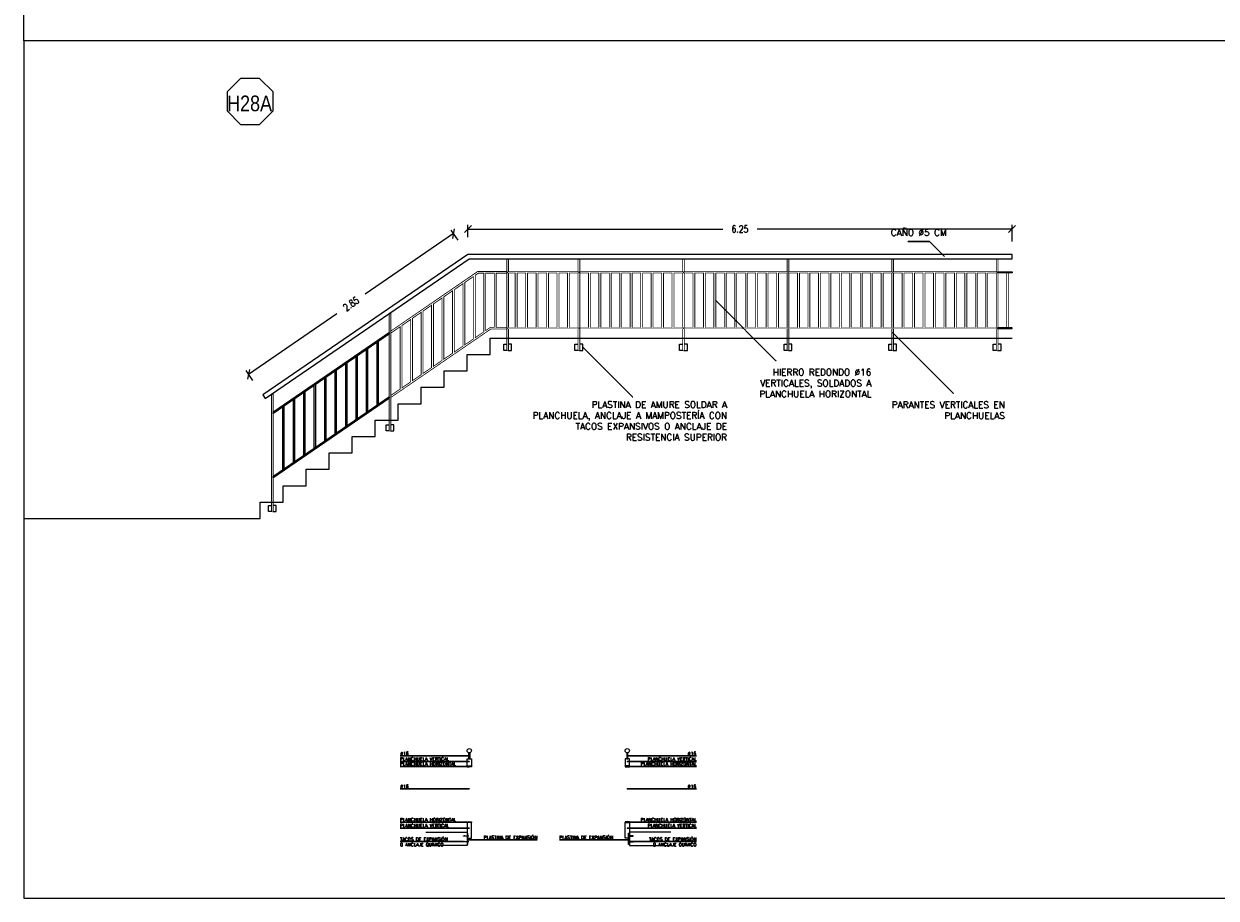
# Model space of a CAD drawing. Header units: millimetres. Extents: x -46 to 202, y -126 to 39.
# Tile 2 of 32: x -42 to -28, y -115 to -104. Entities that reach past the tile are written whole.
import ezdxf
from ezdxf.enums import TextEntityAlignment as Align

# ---------------------------------------------------------------- set-up
doc = ezdxf.new("R2010")
doc.units = ezdxf.units.MM
doc.header["$LTSCALE"] = 0.01
doc.set_wipeout_variables(frame=1)
doc.layers.add('0 AUX', color=56, linetype='Continuous', plot=False)
for name, color, linetype in [('A MURO', 1, 'Continuous'), ('A PROYECCION', 8, 'Continuous'), ('TXT', 3, 'Continuous'), ('TXT COTA', 3, 'Continuous')]:
    doc.layers.add(name, color=color, linetype=linetype)
doc.styles.add('arial narrow', font='ARIALN.TTF', dxfattribs={"height": 0.0025})
doc.styles.add('ESC20', font='romans.shx', dxfattribs={"height": 0.03})
doc.styles.add('SaAS simplex', font='simplex.shx', dxfattribs={"width": 0.8})
doc.dimstyles.new('COTAS 125', dxfattribs={"dimscale": 0.01, "dimtxt": 15, "dimasz": 8, "dimexe": 5, "dimexo": 20, "dimgap": 10, "dimtad": 0, "dimzin": 9, "dimdsep": 46, "dimtxsty": 'SaAS simplex', "dimblk": 'OBLIQUE', "dimcen": 0, "dimclrd": 8, "dimclre": 8, "dimclrt": 256, "dimadec": 1, "dimazin": 0, "dimtfac": 1, "dimtmove": 2, "dimatfit": 3, "dimldrblk": 'OBLIQUE', "dimfxl": 10, "dimlwd": -1, "dimlwe": -1, "dimarcsym": 0})
doc.dimstyles.new('COTAS 75', dxfattribs={"dimscale": 0.01, "dimtxt": 8, "dimasz": 8, "dimexe": 5, "dimexo": 20, "dimgap": 10, "dimtad": 0, "dimzin": 9, "dimdsep": 46, "dimtxsty": 'SaAS simplex', "dimblk": 'OBLIQUE', "dimcen": 0, "dimclrd": 8, "dimclre": 8, "dimclrt": 256, "dimadec": 1, "dimazin": 0, "dimtfac": 1, "dimtmove": 2, "dimatfit": 3, "dimldrblk": 'OBLIQUE', "dimfxl": 10, "dimlwd": -1, "dimlwe": -1, "dimarcsym": 0})
pattern_1 = [(0, (-252.349, -253.71), (0, 6.985), [5.08, -1.905]), (90, (-252.349, -253.71), (-6.985, 4e-16), [5.08, -1.905])]

# ---------------------------------------------------------------- blocks, each defined once
blk = doc.blocks.new('_Oblique')
at = {"layer": 'TXT COTA', "color": 0, "lineweight": -2}
blk.add_line((-0.5, -0.5), (0.5, 0.5), dxfattribs=at)
blk = doc.blocks.new('TACO')
at = {"true_color": 0xffffff}
h = blk.add_hatch(dxfattribs=at)
h.set_pattern_fill('ANGLE')
h.set_pattern_definition([(0, (0.0025, 0.0275), (0, 6.985), [5.08, -1.905]), (90, (0.0025, 0.0275), (-6.985, 4e-16), [5.08, -1.905])])
h.paths.add_polyline_path([(217.615, 139.926), (217.603, 139.928), (217.606, 139.927), (217.565, 139.927), (217.565, 139.924), (217.615, 139.924)], flags=17)
h.paths.add_polyline_path([(217.562, 139.93), (217.562, 139.92), (217.565, 139.92), (217.565, 139.93)])
edge = h.paths.add_edge_path()
edge.add_line((217.565, 139.924), (217.615, 139.924))
edge.add_line((217.615, 139.924), (217.615, 139.926))
edge.add_line((217.615, 139.926), (217.603, 139.928))
edge.add_line((217.603, 139.928), (217.606, 139.927))
edge.add_line((217.606, 139.927), (217.565, 139.927))
at = {"color": 252}
for points in [[(217.562, 139.93), (217.562, 139.92), (217.565, 139.92), (217.565, 139.93), (217.562, 139.93), (217.562, 139.92)], [(217.565, 139.924), (217.615, 139.924), (217.615, 139.926), (217.603, 139.928), (217.606, 139.927), (217.565, 139.927)]]:
    blk.add_lwpolyline(points, dxfattribs=at)
blk = doc.blocks.new('tipo herreria')
blk.add_lwpolyline([(-0.0729, 0.176), (-0.176, 0.0729), (-0.176, -0.0729), (-0.0729, -0.176), (0.0729, -0.176), (0.176, -0.0729), (0.176, 0.0729), (0.0729, 0.176)], close=True)
at = {"color": 0, "style": 'arial narrow'}
blk.add_attdef('33', text='', height=0.12, dxfattribs=at).set_placement((0, -0.075), align=Align.MIDDLE_CENTER)
blk = doc.blocks.new('parante vertical')
at = {"color": 6}
blk.add_lwpolyline([(-1.07, -0.005), (-0.02, -0.005), (-0.02, 0.005), (-1.07, 0.005)], close=True, dxfattribs=at)
at = {"color": 252}
for points in [[(-0.02, 0.005), (-0.02, 0.045), (-0.09, 0.045), (-0.09, 0.005)], [(-0.02, -0.005), (-0.02, -0.045), (-0.09, -0.045), (-0.09, -0.005)]]:
    blk.add_lwpolyline(points, close=True, dxfattribs=at)
at = {"color": 6}
blk.add_wipeout([(-1.07, -0.005), (-0.02, -0.005), (-0.02, 0.005), (-1.07, 0.005)], dxfattribs=at)
blk = doc.blocks.new('parante vertical tramo inclinado')
at = {"color": 6}
blk.add_lwpolyline([(-1.351, -0.005), (0.005, -0.005), (0.005, 0.005), (-1.344, 0.005)], close=True, dxfattribs=at)
at = {"color": 252}
for points in [[(0.005, 0.005), (0.005, 0.045), (-0.065, 0.045), (-0.065, 0.005)], [(0.005, -0.005), (0.005, -0.045), (-0.065, -0.045), (-0.065, -0.005)]]:
    blk.add_lwpolyline(points, close=True, dxfattribs=at)
at = {"color": 6}
blk.add_wipeout([(-1.351, -0.005), (0.005, -0.005), (0.005, 0.005), (-1.344, 0.005)], dxfattribs=at)
blk = doc.blocks.new('*D1067')
at = {"layer": 'Defpoints', "color": 0, "transparency": 16777216}
for p in [(-36.631, -106.85), (-36.631, -107.141), (-30.386, -107.191)]:
    blk.add_point(p, dxfattribs=at)
at = {"layer": 'TXT COTA', "color": 8, "transparency": 16777216}
for p, q in [((-36.631, -106.941), (-36.631, -106.8)), ((-36.631, -106.85), (-33.706, -106.85)), ((-30.386, -106.85), (-33.311, -106.85)), ((-30.386, -106.991), (-30.386, -106.8))]:
    blk.add_line(p, q, dxfattribs=at)
at = {"layer": 'TXT COTA', "color": 8, "transparency": 16777216, "xscale": 0.08, "yscale": 0.08, "zscale": 0.08, "rotation": 180}
blk.add_blockref('_Oblique', (-36.631, -106.85), dxfattribs=at)
at = {"layer": 'TXT COTA', "color": 8, "transparency": 16777216, "xscale": 0.08, "yscale": 0.08, "zscale": 0.08}
blk.add_blockref('_Oblique', (-30.386, -106.85), dxfattribs=at)
at = {"layer": 'TXT COTA', "transparency": 16777216, "insert": (-33.509, -106.85), "char_height": 0.08, "attachment_point": 5, "style": 'SaAS simplex'}
blk.add_mtext('6.25', dxfattribs=at)
blk = doc.blocks.new('*D1068')
at = {"layer": 'Defpoints', "color": 0, "transparency": 16777216}
for p in [(-36.631, -107.141), (-39.148, -108.515), (-38.984, -108.753)]:
    blk.add_point(p, dxfattribs=at)
at = {"layer": 'TXT COTA', "color": 8, "transparency": 16777216}
for p, q in [((-36.795, -106.902), (-37.808, -107.597)), ((-36.744, -106.976), (-36.823, -106.861)), ((-39.148, -108.515), (-38.134, -107.82)), ((-39.097, -108.588), (-39.176, -108.473))]:
    blk.add_line(p, q, dxfattribs=at)
at = {"layer": 'TXT COTA', "color": 8, "transparency": 16777216, "xscale": 0.08, "yscale": 0.08, "zscale": 0.08}
for p, rotation in [((-36.795, -106.902), 34.418364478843), ((-39.148, -108.515), 214.418364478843)]:
    blk.add_blockref('_Oblique', p, dxfattribs=dict(at, rotation=rotation))
at = {"layer": 'TXT COTA', "transparency": 16777216, "insert": (-37.971, -107.708), "char_height": 0.08, "attachment_point": 5, "rotation": 34.4184, "style": 'SaAS simplex'}
blk.add_mtext('2.85', dxfattribs=at)

msp = doc.modelspace()

# ---------------------------------------------------------------- hatches: boundary and pattern name
at = {"layer": 'A MURO'}
h = msp.add_hatch(dxfattribs=at)
h.set_pattern_fill('ANGLE', color=252)
h.set_pattern_definition(pattern_1)
h.paths.add_polyline_path([(-36.59, -113.009), (-36.59, -113.019), (-36.64, -113.019), (-36.64, -113.009)])
edge = h.paths.add_edge_path()
edge.add_arc((-36.615, -112.834), 0.025, 180, 540, ccw=False)
h.paths.add_polyline_path([(-36.59, -113.649), (-36.59, -113.659), (-36.64, -113.659), (-36.64, -113.649)])
h.paths.add_polyline_path([(-36.64, -113.769), (-37.114, -113.769), (-37.114, -113.92), (-36.64, -113.92)])
h = msp.add_hatch(dxfattribs=at)
h.set_pattern_fill('ANGLE', color=252)
h.set_pattern_definition(pattern_1)
h.paths.add_polyline_path([(-34.827, -113.009), (-34.827, -113.019), (-34.777, -113.019), (-34.777, -113.009)])
edge = h.paths.add_edge_path()
edge.add_arc((-34.802, -112.834), 0.025, 0, 360)
h.paths.add_polyline_path([(-34.827, -113.649), (-34.827, -113.659), (-34.777, -113.659), (-34.777, -113.649)])
h.paths.add_polyline_path([(-34.777, -113.769), (-34.303, -113.769), (-34.303, -113.92), (-34.777, -113.92)])

# ---------------------------------------------------------------- linework, layer by layer
at = {"color": 2}
for points in [[(-36.179, -107.341), (-36.516, -107.341), (-37.519, -108.028), (-37.519, -108.04), (-36.513, -107.351), (-36.179, -107.351)], [(-36.179, -107.981), (-36.371, -107.981), (-37.519, -108.767), (-37.519, -108.779), (-36.368, -107.991), (-36.179, -107.991)]]:
    msp.add_lwpolyline(points, close=True, dxfattribs=at)
at = {"color": 6}
for points in [[(-36.61, -112.859), (-36.61, -112.929), (-36.62, -112.929), (-36.62, -112.859)], [(-34.807, -112.859), (-34.807, -112.929), (-34.797, -112.929), (-34.797, -112.859)]]:
    msp.add_lwpolyline(points, close=True, dxfattribs=at)
at = {"color": 252}
for points in [[(-36.64, -113.879), (-36.64, -113.909), (-36.63, -113.909), (-36.63, -113.78), (-36.64, -113.78), (-36.64, -113.81)], [(-36.64, -113.814), (-36.64, -113.839)], [(-36.64, -113.814), (-36.64, -113.875)], [(-34.777, -113.879), (-34.777, -113.909), (-34.787, -113.909), (-34.787, -113.78), (-34.777, -113.78), (-34.777, -113.81)], [(-34.777, -113.814), (-34.777, -113.839)], [(-34.777, -113.814), (-34.777, -113.875)]]:
    msp.add_lwpolyline(points, dxfattribs=at)
at = {"color": 2}
for centre in [(-36.615, -112.834), (-34.802, -112.834)]:
    msp.add_circle(centre, 0.025, dxfattribs=at)
at = {"layer": '0 AUX'}
msp.add_lwpolyline([(-41.726, -94.859), (2.29, -94.859), (2.29, -104.692), (-41.726, -104.692)], close=True, dxfattribs=at)
at = {"layer": 'A MURO'}
for points in [[(-37.114, -113.769), (-36.64, -113.769), (-36.64, -113.81)], [(-36.64, -113.814), (-36.64, -113.875)], [(-34.303, -113.769), (-34.777, -113.769), (-34.777, -113.81)], [(-34.777, -113.814), (-34.777, -113.875)], [(-36.64, -113.879), (-36.64, -113.92), (-37.114, -113.92)], [(-34.777, -113.879), (-34.777, -113.92), (-34.303, -113.92)]]:
    msp.add_lwpolyline(points, dxfattribs=at)
at = {"layer": 'A PROYECCION'}
for points in [[(-36.551, -107.377), (-36.551, -108.104), (-36.563, -108.112), (-36.563, -107.385)], [(-36.431, -107.351), (-36.431, -108.022), (-36.443, -108.03), (-36.443, -107.351)], [(-36.311, -107.351), (-36.311, -107.981), (-36.323, -107.981), (-36.323, -107.351)], [(-35.951, -107.351), (-35.951, -107.981), (-35.963, -107.981), (-35.963, -107.351)], [(-35.831, -107.351), (-35.831, -107.981), (-35.843, -107.981), (-35.843, -107.351)], [(-35.711, -107.351), (-35.711, -107.981), (-35.723, -107.981), (-35.723, -107.351)], [(-35.591, -107.351), (-35.591, -107.981), (-35.603, -107.981), (-35.603, -107.351)], [(-35.471, -107.351), (-35.471, -107.981), (-35.483, -107.981), (-35.483, -107.351)], [(-35.231, -107.351), (-35.231, -107.981), (-35.243, -107.981), (-35.243, -107.351)], [(-35.111, -107.351), (-35.111, -107.981), (-35.123, -107.981), (-35.123, -107.351)], [(-34.991, -107.351), (-34.991, -107.981), (-35.003, -107.981), (-35.003, -107.351)], [(-34.871, -107.351), (-34.871, -107.981), (-34.883, -107.981), (-34.883, -107.351)], [(-34.751, -107.351), (-34.751, -107.981), (-34.763, -107.981), (-34.763, -107.351)], [(-34.631, -107.351), (-34.631, -107.981), (-34.643, -107.981), (-34.643, -107.351)], [(-34.511, -107.351), (-34.511, -107.981), (-34.523, -107.981), (-34.523, -107.351)], [(-34.391, -107.351), (-34.391, -107.981), (-34.403, -107.981), (-34.403, -107.351)], [(-34.271, -107.351), (-34.271, -107.981), (-34.283, -107.981), (-34.283, -107.351)], [(-34.031, -107.351), (-34.031, -107.981), (-34.043, -107.981), (-34.043, -107.351)], [(-33.911, -107.351), (-33.911, -107.981), (-33.923, -107.981), (-33.923, -107.351)], [(-33.791, -107.351), (-33.791, -107.981), (-33.803, -107.981), (-33.803, -107.351)], [(-33.671, -107.351), (-33.671, -107.981), (-33.683, -107.981), (-33.683, -107.351)], [(-33.551, -107.351), (-33.551, -107.981), (-33.563, -107.981), (-33.563, -107.351)], [(-33.431, -107.351), (-33.431, -107.981), (-33.443, -107.981), (-33.443, -107.351)], [(-33.311, -107.351), (-33.311, -107.981), (-33.323, -107.981), (-33.323, -107.351)], [(-33.191, -107.351), (-33.191, -107.981), (-33.203, -107.981), (-33.203, -107.351)], [(-33.071, -107.351), (-33.071, -107.981), (-33.083, -107.981), (-33.083, -107.351)], [(-32.831, -107.351), (-32.831, -107.981), (-32.843, -107.981), (-32.843, -107.351)], [(-32.711, -107.351), (-32.711, -107.981), (-32.723, -107.981), (-32.723, -107.351)], [(-32.591, -107.351), (-32.591, -107.981), (-32.603, -107.981), (-32.603, -107.351)], [(-32.471, -107.351), (-32.471, -107.981), (-32.483, -107.981), (-32.483, -107.351)], [(-32.351, -107.351), (-32.351, -107.981), (-32.363, -107.981), (-32.363, -107.351)], [(-32.231, -107.351), (-32.231, -107.981), (-32.243, -107.981), (-32.243, -107.351)], [(-32.111, -107.351), (-32.111, -107.981), (-32.123, -107.981), (-32.123, -107.351)], [(-31.991, -107.351), (-31.991, -107.981), (-32.003, -107.981), (-32.003, -107.351)], [(-31.871, -107.351), (-31.871, -107.981), (-31.883, -107.981), (-31.883, -107.351)], [(-31.631, -107.351), (-31.631, -107.981), (-31.643, -107.981), (-31.643, -107.351)], [(-31.511, -107.351), (-31.511, -107.981), (-31.523, -107.981), (-31.523, -107.351)], [(-31.391, -107.351), (-31.391, -107.981), (-31.403, -107.981), (-31.403, -107.351)], [(-31.271, -107.351), (-31.271, -107.981), (-31.283, -107.981), (-31.283, -107.351)], [(-31.151, -107.351), (-31.151, -107.981), (-31.163, -107.981), (-31.163, -107.351)], [(-31.031, -107.351), (-31.031, -107.981), (-31.043, -107.981), (-31.043, -107.351)], [(-30.911, -107.351), (-30.911, -107.981), (-30.923, -107.981), (-30.923, -107.351)], [(-30.791, -107.351), (-30.791, -107.981), (-30.803, -107.981), (-30.803, -107.351)], [(-30.671, -107.351), (-30.671, -107.981), (-30.683, -107.981), (-30.683, -107.351)], [(-30.431, -107.351), (-30.431, -107.981), (-30.443, -107.981), (-30.443, -107.351)], [(-36.671, -107.459), (-36.671, -108.186), (-36.683, -108.195), (-36.683, -107.467)], [(-36.911, -107.623), (-36.911, -108.351), (-36.923, -108.359), (-36.923, -107.632)], [(-36.791, -107.541), (-36.791, -108.269), (-36.803, -108.277), (-36.803, -107.549)], [(-37.151, -107.788), (-37.151, -108.515), (-37.163, -108.523), (-37.163, -107.796)], [(-37.031, -107.706), (-37.031, -108.433), (-37.043, -108.441), (-37.043, -107.714)], [(-37.271, -107.87), (-37.271, -108.597), (-37.283, -108.606), (-37.283, -107.878)], [(-37.391, -107.952), (-37.391, -108.68), (-37.403, -108.688), (-37.403, -107.961)], [(-37.661, -108.137), (-37.661, -108.865), (-37.673, -108.873), (-37.673, -108.146)], [(-37.901, -108.302), (-37.901, -109.029), (-37.913, -109.037), (-37.913, -108.31)], [(-37.781, -108.22), (-37.781, -108.947), (-37.793, -108.955), (-37.793, -108.228)], [(-38.141, -108.466), (-38.141, -109.194), (-38.153, -109.202), (-38.153, -108.474)], [(-38.021, -108.384), (-38.021, -109.111), (-38.033, -109.12), (-38.033, -108.392)], [(-38.261, -108.548), (-38.261, -109.276), (-38.273, -109.284), (-38.273, -108.557)], [(-38.501, -108.713), (-38.501, -109.44), (-38.513, -109.448), (-38.513, -108.721)], [(-38.381, -108.631), (-38.381, -109.358), (-38.393, -109.366), (-38.393, -108.639)], [(-38.741, -108.877), (-38.741, -109.605), (-38.753, -109.613), (-38.753, -108.886)], [(-38.621, -108.795), (-38.621, -109.522), (-38.633, -109.531), (-38.633, -108.803)]]:
    msp.add_lwpolyline(points, close=True, dxfattribs=at)
at = {"layer": 'TXT', "extrusion": (0, 0, -1)}
msp.add_line((-36.631, -107.141), (-36.631, -107.141), dxfattribs=at)
at = {"layer": 'TXT COTA', "color": 1}
msp.add_lwpolyline([(-31.334, -106.992), (-31.16, -107.166)], dxfattribs=at)

# ---------------------------------------------------------------- block references
at = {"layer": 'A MURO', "xscale": -1}
for p in [(180.934, -253.737), (180.934, -253.802)]:
    msp.add_blockref('TACO', p, dxfattribs=at)
at = {"layer": 'A MURO'}
for p in [(-252.351, -253.737), (-252.351, -253.802)]:
    msp.add_blockref('TACO', p, dxfattribs=at)
at = {"layer": 'TXT'}
ref = msp.add_blockref('tipo herreria', (-39.13, -105.385), dxfattribs=dict(at, xscale=1.5, yscale=1.5, zscale=1.5))
ref.add_attrib('33', 'H28A', dxfattribs={"layer": '0', "color": 0, "height": 0.18, "style": 'arial narrow'}).set_placement((-39.136, -105.498), align=Align.CENTER)

# ---------------------------------------------------------------- texts
at = {"layer": 'TXT COTA', "ltscale": 0.025, "style": 'ESC20'}
for s, insert, char_height, width, attachment_point in [('CAÑO ∅5 CM', (-31.137, -106.853), 0.0748, 1.58218, 3), ('HIERRO REDONDO ∅16 VERTICALES, SOLDADOS A PLANCHUELA HORIZONTAL', (-32.001, -108.455), 0.0748, 1.58218, 3), ('PLASTINA DE AMURE SOLDAR A PLANCHUELA, ANCLAJE A MAMPOSTERÍA CON TACOS EXPANSIVOS O ANCLAJE DE RESISTENCIA SUPERIOR', (-33.657, -108.826), 0.0748, 2.42963, 3), ('PARANTES VERTICALES EN PLANCHUELAS', (-30.468, -108.828), 0.0748, 1.58218, 3), ('%%C16', (-37.406, -112.884), 0.0374, 1.58218, 7), ('%%C16', (-34.011, -112.884), 0.0374, 1.58218, 9), ('PLANCHUELA VERTICAL', (-37.41, -112.948), 0.0374, 1.58218, 7), ('PLANCHUELA HORIZONTAL', (-37.41, -113.004), 0.0374, 1.58218, 7), ('PLANCHUELA HORIZONTAL', (-34.007, -113.004), 0.0374, 1.58218, 9), ('PLANCHUELA VERTICAL', (-34.007, -112.948), 0.0374, 1.58218, 9), ('%%C16', (-37.406, -113.261), 0.0374, 1.58218, 7), ('%%C16', (-34.011, -113.261), 0.0374, 1.58218, 9), ('PLANCHUELA HORIZONTAL', (-37.41, -113.644), 0.0374, 1.58218, 7), ('PLANCHUELA VERTICAL', (-37.41, -113.712), 0.0374, 1.58218, 7), ('PLANCHUELA HORIZONTAL', (-34.007, -113.644), 0.0374, 1.58218, 9), ('PLANCHUELA VERTICAL', (-34.007, -113.712), 0.0374, 1.58218, 9), ('TACOS DE EXPANSIÓN O ANCLAJE QUÍMICO', (-37.41, -113.934), 0.0374, 0.61884, 7), ('PLASTINA DE EXPANSIÓN ', (-35.835, -113.848), 0.0374, 1.58218, 9), ('PLASTINA DE EXPANSIÓN ', (-35.582, -113.848), 0.0374, 1.58218, 7), ('TACOS DE EXPANSIÓN O ANCLAJE QUÍMICO', (-34.007, -113.934), 0.0374, 0.61884, 9)]:
    msp.add_mtext(s, dxfattribs=dict(at, insert=insert, char_height=char_height, width=width, attachment_point=attachment_point))

# ---------------------------------------------------------------- leaders
at = {"layer": 'TXT COTA', "color": 1}
for points in [[(-31.579, -106.992), (-31.334, -106.992), (-31.579, -106.992)], [(-36.615, -112.894), (-37.408, -112.894), (-36.615, -112.894)], [(-34.802, -112.894), (-34.008, -112.894), (-34.802, -112.894)], [(-36.68, -113.877), (-37.408, -113.877), (-36.68, -113.877)], [(-36.63, -113.858), (-35.837, -113.858), (-36.63, -113.858)], [(-34.787, -113.858), (-35.58, -113.858), (-34.787, -113.858)], [(-34.737, -113.877), (-34.008, -113.877), (-34.737, -113.877)]]:
    msp.add_leader(points, dimstyle='COTAS 125', override={"dimtxt": 5, "dimasz": 6, "dimclrd": 1, "dimldrblk": 'DotSmall'}, dxfattribs=at)

# ---------------------------------------------------------------- next in the draw order: wipeouts: each hides what was drawn before it
msp.add_wipeout([(-34.827, -113.019), (-34.827, -113.649), (-34.777, -113.649), (-34.777, -113.019)]).dxf.layer = 'A PROYECCION'

# ---------------------------------------------------------------- next in the draw order: linework, layer by layer
at = {"color": 252}
msp.add_lwpolyline([(-34.827, -113.019), (-34.777, -113.019), (-34.777, -112.929), (-34.827, -112.929)], close=True, dxfattribs=at)
msp.add_lwpolyline([(-34.787, -113.839), (-34.827, -113.839), (-34.827, -113.659), (-34.777, -113.659), (-34.777, -113.81)], dxfattribs=at)

# ---------------------------------------------------------------- next in the draw order: wipeouts: each hides what was drawn before it
msp.add_wipeout([(-34.808, -113.019), (-34.808, -113.649), (-34.796, -113.649), (-34.796, -113.019)]).dxf.layer = 'A PROYECCION'

# ---------------------------------------------------------------- next in the draw order: linework, layer by layer
at = {"color": 2}
for points in [[(-34.827, -113.009), (-34.827, -113.019), (-34.777, -113.019), (-34.777, -113.009)], [(-34.827, -113.649), (-34.827, -113.659), (-34.777, -113.659), (-34.777, -113.649)]]:
    msp.add_lwpolyline(points, close=True, dxfattribs=at)
at = {"layer": '0 AUX'}
msp.add_lwpolyline([(-27.751, -104.692), (-41.726, -104.692), (-41.726, -114.525), (-27.751, -114.525)], close=True, dxfattribs=at)

# ---------------------------------------------------------------- next in the draw order: leaders
at = {"layer": 'TXT COTA', "color": 1}
for points in [[(-34.802, -112.958), (-34.008, -112.958), (-34.802, -112.958)], [(-34.802, -113.014), (-34.008, -113.014), (-34.802, -113.014)], [(-34.802, -113.271), (-34.008, -113.271), (-34.802, -113.271)], [(-34.802, -113.654), (-34.008, -113.654), (-34.802, -113.654)], [(-34.802, -113.722), (-34.008, -113.722), (-34.802, -113.722)]]:
    msp.add_leader(points, dimstyle='COTAS 125', override={"dimtxt": 5, "dimasz": 6, "dimclrd": 1, "dimldrblk": 'DotSmall'}, dxfattribs=at)

# ---------------------------------------------------------------- next in the draw order: block references
at = {"xscale": -1, "rotation": 90}
for p in [(-34.157, -108.261), (-32.957, -108.261), (-31.757, -108.261), (-30.557, -108.261)]:
    msp.add_blockref('parante vertical', p, dxfattribs=at)
at = {"color": 252, "xscale": -1, "rotation": 90}
msp.add_blockref('parante vertical tramo inclinado', (-38.874, -110.086), dxfattribs=at)

# ---------------------------------------------------------------- next in the draw order: wipeouts: each hides what was drawn before it
at = {"color": 2}
msp.add_wipeout([(-36.179, -107.341), (-36.516, -107.341), (-37.519, -108.028), (-37.519, -108.04), (-36.513, -107.351), (-36.179, -107.351)], dxfattribs=at)
msp.add_wipeout([(-36.59, -113.019), (-36.59, -113.649), (-36.64, -113.649), (-36.64, -113.019)]).dxf.layer = 'A PROYECCION'

# ---------------------------------------------------------------- next in the draw order: linework, layer by layer
for points in [[(-30.562, -107.341), (-30.562, -107.351), (-31.752, -107.351), (-31.752, -107.341)], [(-30.562, -107.981), (-30.562, -107.991), (-31.752, -107.991), (-31.752, -107.981)]]:
    msp.add_lwpolyline(points, close=True, dxfattribs=at)
for points in [[(-30.386, -107.351), (-30.552, -107.351), (-30.552, -107.341), (-30.386, -107.341)], [(-30.386, -107.991), (-30.552, -107.991), (-30.552, -107.981), (-30.386, -107.981)]]:
    msp.add_lwpolyline(points, dxfattribs=at)
at = {"color": 252}
msp.add_lwpolyline([(-36.59, -113.019), (-36.64, -113.019), (-36.64, -112.929), (-36.59, -112.929)], close=True, dxfattribs=at)
msp.add_lwpolyline([(-36.63, -113.839), (-36.59, -113.839), (-36.59, -113.659), (-36.64, -113.659), (-36.64, -113.81)], dxfattribs=at)
at = {"layer": 'TXT', "extrusion": (0, 0, -1)}
msp.add_line((-30.552, -107.351), (-30.552, -107.341), dxfattribs=at)

# ---------------------------------------------------------------- next in the draw order: wipeouts: each hides what was drawn before it
for points in [[(-36.431, -107.351), (-36.431, -108.022), (-36.443, -108.03), (-36.443, -107.351)], [(-36.311, -107.351), (-36.311, -107.981), (-36.323, -107.981), (-36.323, -107.351)]]:
    msp.add_wipeout(points).dxf.layer = 'A PROYECCION'

# ---------------------------------------------------------------- next in the draw order: wipeouts: each hides what was drawn before it
at = {"color": 2}
for points in [[(-30.562, -107.341), (-30.562, -107.351), (-31.752, -107.351), (-31.752, -107.341)], [(-36.179, -107.981), (-36.371, -107.981), (-37.519, -108.767), (-37.519, -108.779), (-36.368, -107.991), (-36.179, -107.991)]]:
    msp.add_wipeout(points, dxfattribs=at)
for points in [[(-30.431, -107.351), (-30.431, -107.981), (-30.443, -107.981), (-30.443, -107.351)], [(-36.609, -113.019), (-36.609, -113.649), (-36.621, -113.649), (-36.621, -113.019)]]:
    msp.add_wipeout(points).dxf.layer = 'A PROYECCION'

# ---------------------------------------------------------------- next in the draw order: linework, layer by layer
for points in [[(-31.762, -107.341), (-31.762, -107.351), (-32.952, -107.351), (-32.952, -107.341)], [(-36.59, -113.009), (-36.59, -113.019), (-36.64, -113.019), (-36.64, -113.009)], [(-36.59, -113.649), (-36.59, -113.659), (-36.64, -113.659), (-36.64, -113.649)]]:
    msp.add_lwpolyline(points, close=True, dxfattribs=at)
msp.add_lwpolyline([(-30.552, -107.341), (-30.386, -107.341), (-30.386, -107.351), (-30.552, -107.351)], dxfattribs=at)

# ---------------------------------------------------------------- next in the draw order: block references
at = {"xscale": -1, "rotation": 90}
msp.add_blockref('parante vertical', (-36.174, -108.261), dxfattribs=at)
at = {"color": 252, "xscale": -1, "rotation": 90}
msp.add_blockref('parante vertical tramo inclinado', (-37.524, -109.161), dxfattribs=at)

# ---------------------------------------------------------------- next in the draw order: leaders
at = {"layer": 'TXT COTA', "color": 1}
for points in [[(-36.615, -112.958), (-37.408, -112.958), (-36.615, -112.958)], [(-36.615, -113.014), (-37.408, -113.014), (-36.615, -113.014)], [(-36.615, -113.271), (-37.408, -113.271), (-36.615, -113.271)], [(-36.615, -113.654), (-37.408, -113.654), (-36.615, -113.654)], [(-36.615, -113.722), (-37.408, -113.722), (-36.615, -113.722)]]:
    msp.add_leader(points, dimstyle='COTAS 125', override={"dimtxt": 5, "dimasz": 6, "dimclrd": 1, "dimldrblk": 'DotSmall'}, dxfattribs=at)

# ---------------------------------------------------------------- next in the draw order: wipeouts: each hides what was drawn before it
for points in [[(-36.551, -107.377), (-36.551, -108.104), (-36.563, -108.112), (-36.563, -107.385)], [(-31.631, -107.351), (-31.631, -107.981), (-31.643, -107.981), (-31.643, -107.351)], [(-31.511, -107.351), (-31.511, -107.981), (-31.523, -107.981), (-31.523, -107.351)], [(-31.391, -107.351), (-31.391, -107.981), (-31.403, -107.981), (-31.403, -107.351)], [(-31.271, -107.351), (-31.271, -107.981), (-31.283, -107.981), (-31.283, -107.351)], [(-31.151, -107.351), (-31.151, -107.981), (-31.163, -107.981), (-31.163, -107.351)], [(-31.031, -107.351), (-31.031, -107.981), (-31.043, -107.981), (-31.043, -107.351)], [(-30.911, -107.351), (-30.911, -107.981), (-30.923, -107.981), (-30.923, -107.351)], [(-30.791, -107.351), (-30.791, -107.981), (-30.803, -107.981), (-30.803, -107.351)], [(-30.671, -107.351), (-30.671, -107.981), (-30.683, -107.981), (-30.683, -107.351)], [(-36.671, -107.459), (-36.671, -108.186), (-36.683, -108.195), (-36.683, -107.467)], [(-36.911, -107.623), (-36.911, -108.351), (-36.923, -108.359), (-36.923, -107.632)], [(-36.791, -107.541), (-36.791, -108.269), (-36.803, -108.277), (-36.803, -107.549)], [(-37.151, -107.788), (-37.151, -108.515), (-37.163, -108.523), (-37.163, -107.796)], [(-37.031, -107.706), (-37.031, -108.433), (-37.043, -108.441), (-37.043, -107.714)], [(-37.271, -107.87), (-37.271, -108.597), (-37.283, -108.606), (-37.283, -107.878)], [(-37.391, -107.952), (-37.391, -108.68), (-37.403, -108.688), (-37.403, -107.961)]]:
    msp.add_wipeout(points).dxf.layer = 'A PROYECCION'

# ---------------------------------------------------------------- next in the draw order: linework, layer by layer
at = {"color": 2}
for points in [[(-37.529, -108.035), (-38.869, -108.953), (-38.869, -108.965), (-37.529, -108.047)], [(-37.529, -108.774), (-38.869, -109.692), (-38.869, -109.704), (-37.529, -108.786)]]:
    msp.add_lwpolyline(points, close=True, dxfattribs=at)
at = {"layer": 'A PROYECCION'}
msp.add_lwpolyline([(-36.071, -107.351), (-36.071, -107.981), (-36.083, -107.981), (-36.083, -107.351)], close=True, dxfattribs=at)

# ---------------------------------------------------------------- next in the draw order: dimensions: what is measured, and where the dimension line sits
at = {"layer": 'TXT COTA'}
dim = msp.add_aligned_dim(p1=(-36.631, -107.141), p2=(-38.984, -108.753), distance=-0.289, dimstyle='COTAS 75', dxfattribs=at)
dim.commit()
dim.dimension.update_dxf_attribs({"geometry": '*D1068', "text_midpoint": (-37.971, -107.708)})

# ---------------------------------------------------------------- next in the draw order: wipeouts: each hides what was drawn before it
at = {"color": 2}
for points in [[(-31.762, -107.341), (-31.762, -107.351), (-32.952, -107.351), (-32.952, -107.341)], [(-30.562, -107.981), (-30.562, -107.991), (-31.752, -107.991), (-31.752, -107.981)]]:
    msp.add_wipeout(points, dxfattribs=at)

# ---------------------------------------------------------------- next in the draw order: linework, layer by layer
for points in [[(-32.962, -107.341), (-32.962, -107.351), (-34.152, -107.351), (-34.152, -107.341)], [(-31.762, -107.981), (-31.762, -107.991), (-32.952, -107.991), (-32.952, -107.981)]]:
    msp.add_lwpolyline(points, close=True, dxfattribs=at)
at = {"color": 2, "extrusion": (0, 0, -1)}
msp.add_lwpolyline([(30.386, -107.991), (30.386, -107.981), (30.552, -107.981), (30.552, -107.991)], close=True, dxfattribs=at)

# ---------------------------------------------------------------- next in the draw order: wipeouts: each hides what was drawn before it
at = {"color": 2}
msp.add_wipeout([(-32.962, -107.341), (-32.962, -107.351), (-34.152, -107.351), (-34.152, -107.341)], dxfattribs=at)
for points in [[(-32.831, -107.351), (-32.831, -107.981), (-32.843, -107.981), (-32.843, -107.351)], [(-32.711, -107.351), (-32.711, -107.981), (-32.723, -107.981), (-32.723, -107.351)], [(-32.591, -107.351), (-32.591, -107.981), (-32.603, -107.981), (-32.603, -107.351)], [(-32.471, -107.351), (-32.471, -107.981), (-32.483, -107.981), (-32.483, -107.351)], [(-32.351, -107.351), (-32.351, -107.981), (-32.363, -107.981), (-32.363, -107.351)], [(-32.231, -107.351), (-32.231, -107.981), (-32.243, -107.981), (-32.243, -107.351)], [(-32.111, -107.351), (-32.111, -107.981), (-32.123, -107.981), (-32.123, -107.351)], [(-31.991, -107.351), (-31.991, -107.981), (-32.003, -107.981), (-32.003, -107.351)], [(-31.871, -107.351), (-31.871, -107.981), (-31.883, -107.981), (-31.883, -107.351)]]:
    msp.add_wipeout(points).dxf.layer = 'A PROYECCION'

# ---------------------------------------------------------------- next in the draw order: linework, layer by layer
msp.add_lwpolyline([(-34.162, -107.341), (-34.162, -107.351), (-35.352, -107.351), (-35.352, -107.341)], close=True, dxfattribs=at)

# ---------------------------------------------------------------- next in the draw order: wipeouts: each hides what was drawn before it
msp.add_wipeout([(-31.762, -107.981), (-31.762, -107.991), (-32.952, -107.991), (-32.952, -107.981)], dxfattribs=at)

# ---------------------------------------------------------------- next in the draw order: linework, layer by layer
msp.add_lwpolyline([(-32.962, -107.981), (-32.962, -107.991), (-34.152, -107.991), (-34.152, -107.981)], close=True, dxfattribs=at)

# ---------------------------------------------------------------- next in the draw order: leaders
at = {"layer": 'TXT COTA', "color": 1}
msp.add_leader([(-31.062, -108.734), (-31.758, -108.038), (-31.062, -108.734)], dimstyle='COTAS 125', override={"dimtxt": 5, "dimasz": 6, "dimclrd": 1, "dimldrblk": 'DotSmall'}, dxfattribs=at)

# ---------------------------------------------------------------- next in the draw order: wipeouts: each hides what was drawn before it
at = {"color": 2}
msp.add_wipeout([(-34.162, -107.341), (-34.162, -107.351), (-35.352, -107.351), (-35.352, -107.341)], dxfattribs=at)

# ---------------------------------------------------------------- next in the draw order: wipeouts: each hides what was drawn before it
for points in [[(-34.031, -107.351), (-34.031, -107.981), (-34.043, -107.981), (-34.043, -107.351)], [(-33.911, -107.351), (-33.911, -107.981), (-33.923, -107.981), (-33.923, -107.351)], [(-33.791, -107.351), (-33.791, -107.981), (-33.803, -107.981), (-33.803, -107.351)], [(-33.671, -107.351), (-33.671, -107.981), (-33.683, -107.981), (-33.683, -107.351)], [(-33.551, -107.351), (-33.551, -107.981), (-33.563, -107.981), (-33.563, -107.351)], [(-33.431, -107.351), (-33.431, -107.981), (-33.443, -107.981), (-33.443, -107.351)], [(-33.311, -107.351), (-33.311, -107.981), (-33.323, -107.981), (-33.323, -107.351)], [(-33.191, -107.351), (-33.191, -107.981), (-33.203, -107.981), (-33.203, -107.351)], [(-33.071, -107.351), (-33.071, -107.981), (-33.083, -107.981), (-33.083, -107.351)]]:
    msp.add_wipeout(points).dxf.layer = 'A PROYECCION'

# ---------------------------------------------------------------- next in the draw order: wipeouts: each hides what was drawn before it
msp.add_wipeout([(-32.962, -107.981), (-32.962, -107.991), (-34.152, -107.991), (-34.152, -107.981)], dxfattribs=at)

# ---------------------------------------------------------------- next in the draw order: linework, layer by layer
msp.add_lwpolyline([(-34.162, -107.981), (-34.162, -107.991), (-35.352, -107.991), (-35.352, -107.981)], close=True, dxfattribs=at)

# ---------------------------------------------------------------- next in the draw order: leaders
at = {"layer": 'TXT COTA', "color": 1}
msp.add_leader([(-33.096, -108.361), (-33.791, -107.666), (-33.096, -108.361)], dimstyle='COTAS 125', override={"dimtxt": 5, "dimasz": 6, "dimclrd": 1, "dimldrblk": 'DotSmall'}, dxfattribs=at)

# ---------------------------------------------------------------- next in the draw order: wipeouts: each hides what was drawn before it
for points in [[(-35.231, -107.351), (-35.231, -107.981), (-35.243, -107.981), (-35.243, -107.351)], [(-35.111, -107.351), (-35.111, -107.981), (-35.123, -107.981), (-35.123, -107.351)], [(-34.991, -107.351), (-34.991, -107.981), (-35.003, -107.981), (-35.003, -107.351)], [(-34.871, -107.351), (-34.871, -107.981), (-34.883, -107.981), (-34.883, -107.351)], [(-34.751, -107.351), (-34.751, -107.981), (-34.763, -107.981), (-34.763, -107.351)], [(-34.631, -107.351), (-34.631, -107.981), (-34.643, -107.981), (-34.643, -107.351)], [(-34.511, -107.351), (-34.511, -107.981), (-34.523, -107.981), (-34.523, -107.351)], [(-34.391, -107.351), (-34.391, -107.981), (-34.403, -107.981), (-34.403, -107.351)], [(-34.271, -107.351), (-34.271, -107.981), (-34.283, -107.981), (-34.283, -107.351)]]:
    msp.add_wipeout(points).dxf.layer = 'A PROYECCION'

# ---------------------------------------------------------------- next in the draw order: wipeouts: each hides what was drawn before it
at = {"color": 2}
msp.add_wipeout([(-34.162, -107.981), (-34.162, -107.991), (-35.352, -107.991), (-35.352, -107.981)], dxfattribs=at)

# ---------------------------------------------------------------- next in the draw order: block references
at = {"xscale": -1, "rotation": 90}
msp.add_blockref('parante vertical', (-35.357, -108.261), dxfattribs=at)

# ---------------------------------------------------------------- next in the draw order: linework, layer by layer
at = {"color": 2}
msp.add_lwpolyline([(-30.386, -107.141), (-36.631, -107.141), (-38.984, -108.753), (-38.956, -108.794), (-36.616, -107.191), (-30.386, -107.191)], dxfattribs=at)
for points in [[(-35.362, -107.341), (-35.362, -107.351), (-36.169, -107.351), (-36.169, -107.341)], [(-35.362, -107.981), (-35.362, -107.991), (-36.169, -107.991), (-36.169, -107.981)]]:
    msp.add_lwpolyline(points, close=True, dxfattribs=at)
at = {"layer": 'A MURO'}
msp.add_lwpolyline([(-41.726, -110.171), (-39.014, -110.171), (-39.014, -109.982), (-38.75, -109.982), (-38.75, -109.794), (-38.486, -109.794), (-38.486, -109.606), (-38.222, -109.606), (-38.222, -109.418), (-37.958, -109.418), (-37.958, -109.23), (-37.694, -109.23), (-37.694, -109.042), (-37.43, -109.042), (-37.43, -108.854), (-37.166, -108.854), (-37.166, -108.665), (-36.902, -108.665), (-36.902, -108.477), (-36.638, -108.477), (-36.638, -108.289), (-36.374, -108.289), (-36.374, -108.101), (-34.802, -108.101), (-30.386, -108.101)], dxfattribs=at)

# ---------------------------------------------------------------- next in the draw order: dimensions: what is measured, and where the dimension line sits
at = {"layer": 'TXT COTA'}
dim = msp.add_linear_dim(base=(-36.6312, -106.8498), p1=(-30.3859, -107.1907), p2=(-36.6312, -107.1407), angle=180, dimstyle='COTAS 75', dxfattribs=at)
dim.commit()
dim.dimension.update_dxf_attribs({"geometry": '*D1067', "text_midpoint": (-33.5085, -106.8498)})

# ---------------------------------------------------------------- next in the draw order: leaders
at = {"layer": 'TXT COTA', "color": 1}
msp.add_leader([(-34.742, -108.776), (-35.312, -108.206), (-34.742, -108.776)], dimstyle='COTAS 125', override={"dimtxt": 5, "dimasz": 6, "dimclrd": 1, "dimldrblk": 'DotSmall'}, dxfattribs=at)

# ---------------------------------------------------------------- next in the draw order: wipeouts: each hides what was drawn before it
at = {"color": 2}
for points in [[(-35.362, -107.341), (-35.362, -107.351), (-36.169, -107.351), (-36.169, -107.341)], [(-35.362, -107.981), (-35.362, -107.991), (-36.169, -107.991), (-36.169, -107.981)]]:
    msp.add_wipeout(points, dxfattribs=at)

# ---------------------------------------------------------------- next in the draw order: wipeouts: each hides what was drawn before it
for points in [[(-36.071, -107.351), (-36.071, -107.981), (-36.083, -107.981), (-36.083, -107.351)], [(-35.951, -107.351), (-35.951, -107.981), (-35.963, -107.981), (-35.963, -107.351)], [(-35.831, -107.351), (-35.831, -107.981), (-35.843, -107.981), (-35.843, -107.351)], [(-35.711, -107.351), (-35.711, -107.981), (-35.723, -107.981), (-35.723, -107.351)], [(-35.591, -107.351), (-35.591, -107.981), (-35.603, -107.981), (-35.603, -107.351)], [(-35.471, -107.351), (-35.471, -107.981), (-35.483, -107.981), (-35.483, -107.351)]]:
    msp.add_wipeout(points).dxf.layer = 'A PROYECCION'

# ---------------------------------------------------------------- next in the draw order: linework, layer by layer
at = {"color": 2, "extrusion": (0, 0, -1)}
msp.add_lwpolyline([(38.956, -108.794), (36.616, -107.191), (30.386, -107.191), (30.386, -107.141), (36.631, -107.141), (38.984, -108.753)], close=True, dxfattribs=at)

doc.saveas('drawing.dxf')
